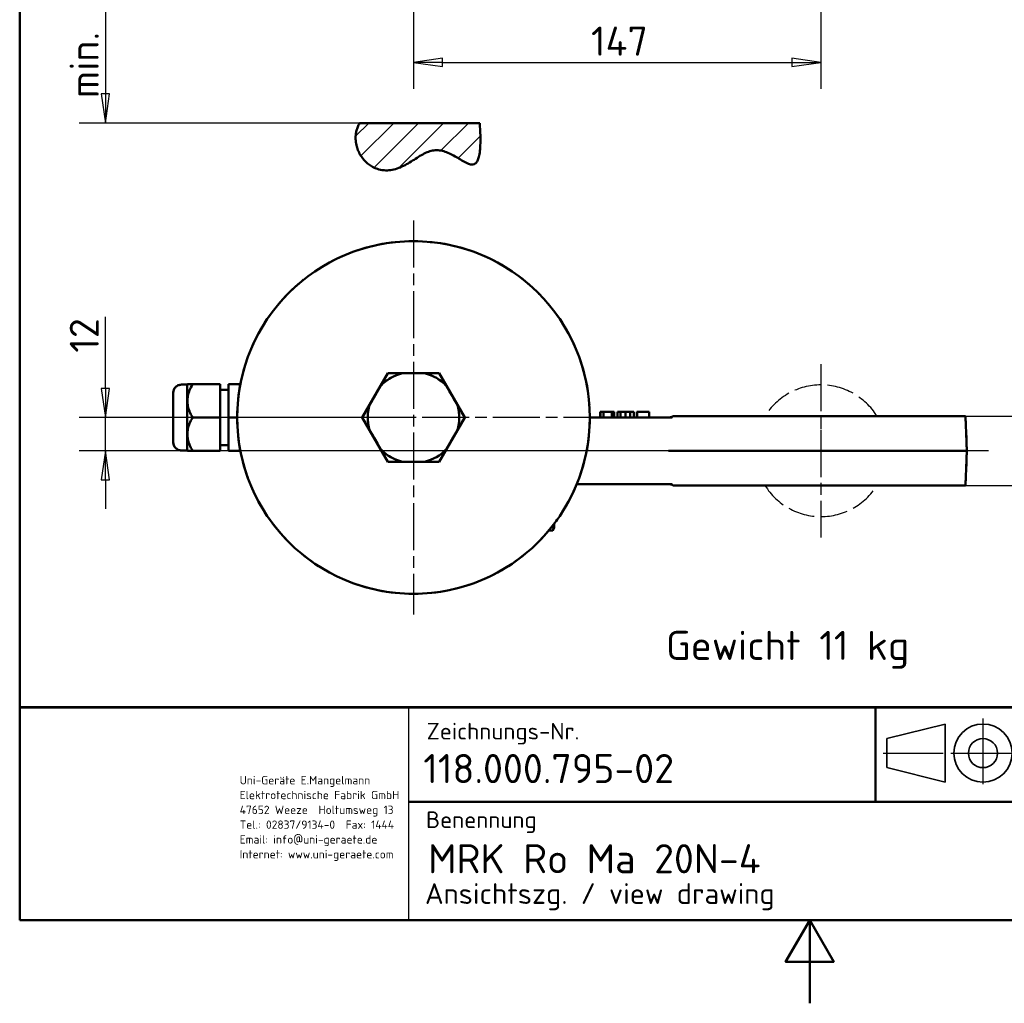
# Model space of a CAD drawing. Header units: millimetres. Extents: x 0 to 630, y 0 to 891.
# Tile 1 of 17: x 30 to 385, y 0 to 355. Entities that reach past the tile are written whole.
import ezdxf
from ezdxf.enums import TextEntityAlignment as Align

# ---------------------------------------------------------------- set-up
doc = ezdxf.new("R2010")
doc.units = ezdxf.units.MM
doc.header["$LTSCALE"] = 3
doc.header["$XCLIPFRAME"] = 0
for name, pattern in [('CHAIN', [0.3543, 0.2362, -0.0295, 0.0591, -0.0295]), ('DASHED', [0.2067, 0.1654, -0.0413]), ('LONG_DASH_DOTTED', [0.3001, 0.2362, -0.0295, 0.0049, -0.0295])]:
    doc.linetypes.add(name, pattern=pattern)
for name, color, linetype, lineweight in [('Bemaßungen(DIN)', 7, 'Continuous', 25), ('Mittelpunktmarkierung(DIN)', 4, 'CHAIN', 25), ('Rahmen_0', 179, 'Continuous', 50), ('Schraffur', 230, 'Continuous', 25), ('Sichtbare Kanten(DIN)', 7, 'Continuous', 50), ('Skizziergeometrie(DIN)', 179, 'Continuous', 50), ('Skizzierlinie(DIN)', 179, 'Continuous', 25), ('Symbole(DIN)', 179, 'Continuous', 25), ('Überlagerung [Formatvorlage Phantomlinien(DIN)]', 179, 'LONG_DASH_DOTTED', 50)]:
    doc.layers.add(name, color=color, linetype=linetype, lineweight=lineweight)
doc.styles.add('Aktuell-DIN', font='isocpeur.ttf')
doc.styles.add('STANDARD-BSI~0', font='isocpeur.ttf')
doc.dimstyles.new('STANDARD-DIN', dxfattribs={"dimscale": 3, "dimtxt": 3.5, "dimasz": 3.5, "dimexe": 3.175, "dimexo": 0, "dimgap": 0.8, "dimtad": 1, "dimrnd": 1e-08, "dimtxsty": 'STANDARD-BSI~0', "dimblk": 'Filled-1', "dimcen": 0.09, "dimdle": 10, "dimclrd": 5, "dimclre": 5, "dimclrt": 250, "dimadec": 1, "dimazin": 2, "dimtfac": 0.714286, "dimtdec": 3, "dimtmove": 0, "dimatfit": 3, "dimfxl": 1, "dimtolj": 1, "dimlwd": 25, "dimlwe": 25, "dimarcsym": 0})

# ---------------------------------------------------------------- blocks, each defined once
blk = doc.blocks.new('Ränder Default Border')
at = {"layer": 'Rahmen_0', "flags": 128}
for points in [[(10, 10), (10, 287), (200, 287), (200, 10), (10, 10)], [(105, 0), (105, 10), (102.11, 5), (107.89, 5), (105, 10)]]:
    blk.add_lwpolyline(points, dxfattribs=at)
blk = doc.blocks.new('Schriftfelder DIN-UNI-Doku')
at = {"layer": 'Skizziergeometrie(DIN)'}
for p, q in [((290.02, 125.63), (100.02, 125.63)), ((100.02, 125.63), (100.02, 100)), ((100.02, 125.59), (290, 125.59)), ((202.93, 125.59), (202.93, 114.22)), ((220.65, 100), (220.65, 125.59)), ((229.98, 125.63), (229.98, 112.18)), ((247.91, 125.59), (247.91, 112.18)), ((263.78, 112.18), (263.78, 125.59)), ((290, 100), (290, 125.59)), ((220.65, 121.23), (263.78, 121.23)), ((244.81, 117), (244.81, 117.4)), ((220.65, 116.55), (263.78, 116.55)), ((146.8, 114.22), (220.65, 114.22)), ((220.65, 112.18), (290, 112.18)), ((219.88, 108.5), (219.88, 108.75)), ((221.36, 107.91), (290, 107.91)), ((100.02, 100), (290, 100))]:
    blk.add_line(p, q, dxfattribs=at)
at = {"layer": 'Skizziergeometrie(DIN)', "lineweight": 35}
for p, q in [((211.31, 123.59), (204.31, 121.84)), ((211.31, 116.59), (211.31, 123.59)), ((204.31, 121.84), (204.31, 118.34)), ((204.31, 118.34), (211.31, 116.59))]:
    blk.add_line(p, q, dxfattribs=at)
at = {"layer": 'Skizziergeometrie(DIN)', "linetype": 'LONG_DASH_DOTTED', "lineweight": 25, "ltscale": 11.124033}
blk.add_line((215.86, 124.25), (215.86, 115.77), dxfattribs=at)
at = {"layer": 'Skizziergeometrie(DIN)', "linetype": 'LONG_DASH_DOTTED', "lineweight": 25, "ltscale": 10.229108}
blk.add_line((203.84, 120.09), (211.63, 120.09), dxfattribs=at)
at = {"layer": 'Skizziergeometrie(DIN)', "linetype": 'LONG_DASH_DOTTED', "lineweight": 25, "ltscale": 10.447887}
blk.add_line((211.99, 120.09), (219.95, 120.09), dxfattribs=at)
at = {"layer": 'Skizziergeometrie(DIN)', "lineweight": 35}
for radius in [3.5, 1.75]:
    blk.add_circle((215.86, 120.09), radius, dxfattribs=at)
at = {"layer": 'Skizzierlinie(DIN)', "linetype": 'Continuous'}
for p, q in [((146.8, 100), (146.8, 125.59)), ((229.98, 112.18), (229.98, 125.63)), ((220.65, 104.25), (263.01, 104.25)), ((263.01, 104.25), (290, 104.25))]:
    blk.add_line(p, q, dxfattribs=at)
at = {"layer": 'Symbole(DIN)', "color": 7, "char_height": 2, "style": 'Aktuell-DIN'}
for s, insert, width, attachment_point in [('\\fISOCPEUR|b0|i0;\\H2.0000;Zeichnungs-Nr.', (148.96, 123.73), 35.1459, 1), ('\\fISOCPEUR|b0|i0;\\H2.0000;Datum', (237.72, 121.52), 14.8011, 8), ('\\fISOCPEUR|b0|i0;\\H2.0000;Name', (254.79, 121.52), 17.2011, 8), ('\\fISOCPEUR|b0|i0;\\H2.0000;Maßstab', (272.07, 122), 10.7557, 1), ('\\fISOCPEUR|b0|i0;\\H2.0000;Bearb.', (221.41, 117.59), 8.5626, 7), ('\\fISOCPEUR|b0|i0;\\H2.0000;Gepr.', (221.64, 113.34), 8.3334, 7), ('\\fISOCPEUR|b0|i0;\\H2.0000;Benennung', (148.88, 113.08), 30, 1), ('\\fISOCPEUR|b0|i0;\\H2.0000;Schutzvermerk nach DIN 34 beachten.', (221.75, 103), 59.3373, 1)]:
    blk.add_mtext(s, dxfattribs=dict(at, insert=insert, width=width, attachment_point=attachment_point))
at = {"layer": 'Symbole(DIN)', "color": 179, "insert": (126.48, 117.33), "char_height": 1, "width": 20.2908, "attachment_point": 1, "line_spacing_factor": 1.068348, "style": 'Aktuell-DIN'}
blk.add_mtext('\\fISOCPEUR|b0|i0;\\H1.0000;Uni-Geräte E.Mangelmann\\PElektrotechnische Fabrik GmbH\\P47652 Weeze  Holtumsweg 13\\PTel.: 02837/9134-0  Fax: 1444\\PEmail: info@uni-geraete.de\\PInternet: www.uni-geraete.com', dxfattribs=at)
at = {"layer": 'Symbole(DIN)', "color": 7, "char_height": 2, "attachment_point": 7, "style": 'Aktuell-DIN'}
for s, insert in [('\\fISOCPEUR|b0|i0;\\H2.0000;Komm.-Nr.', (221.69, 109.64)), ('\\fISOCPEUR|b0|i0;\\H2.0000;Blatt', (221.83, 105.17)), ('\\fISOCPEUR|b0|i0;\\H2.0000;von', (253.65, 105.27))]:
    blk.add_mtext(s, dxfattribs=dict(at, insert=insert))
at = {"layer": 'Symbole(DIN)', "color": 7, "style": 'Aktuell-DIN'}
for tag, p in [('BAUTEILNUMMER', (148.56, 118.23)), ('TITEL', (149.13, 107.39))]:
    blk.add_attdef(tag, text='', height=3.5, dxfattribs=at).set_placement(p, align=Align.MIDDLE_LEFT)
for tag, p in [('ERSTELLUNGSDATUM', (230.24, 117.52)), ('AUTOR', (249.16, 117.55)), ('KONTROLLDATUM', (230.61, 113.27)), ('KONTROLLIERT_VON', (249.5, 113.1))]:
    blk.add_attdef(tag, text='', height=2, dxfattribs=at).set_placement(p, align=Align.BOTTOM_LEFT)
blk.add_attdef('FirstViewScale', text='', height=3.5, dxfattribs=at).set_placement((276.71, 117), align=Align.TOP_CENTER)
for tag, p in [('Blattnummer', (240.48, 106.09)), ('Blattgröße', (277.09, 105.87))]:
    blk.add_attdef(tag, text='', height=2, dxfattribs=at).set_placement(p, align=Align.MIDDLE_CENTER)
blk.add_attdef('BTL_BE2', text='', height=2.5, dxfattribs=at).set_placement((148.76, 104.45), align=Align.TOP_LEFT)
blk = doc.blocks.new('Filled-1')
at = {"color": 0}
for p, q in [((0, 0), (-1, 0.143)), ((-1, 0.143), (-1, -0.143)), ((-1, 0), (0, 0)), ((-1, -0.143), (0, 0))]:
    blk.add_line(p, q, dxfattribs=at)
at = {"color": 0, "flags": 128}
blk.add_lwpolyline([(-1, -0.143), (0, 0), (-1, 0.143), (-1, -0.143)], dxfattribs=at)
at = {"color": 0}
blk.add_solid([(-1, -0.143), (0, 0), (-1, 0.143), (-1, -0.143)], dxfattribs=at)
blk = doc.blocks.new('*D23')
at = {"layer": 'Bemaßungen(DIN)', "color": 5, "linetype": 'Continuous', "lineweight": 25}
for p, q in [((319.07, 469.58), (319.07, 329.96)), ((172.07, 363.8), (172.07, 329.96)), ((182.57, 339.49), (308.57, 339.49))]:
    blk.add_line(p, q, dxfattribs=at)
at = {"layer": 'Defpoints', "color": 0, "linetype": 'Continuous'}
for p in [(319.07, 469.58), (172.07, 363.8), (319.07, 339.49)]:
    blk.add_point(p, dxfattribs=at)
at = {"layer": 'Bemaßungen(DIN)', "color": 5, "linetype": 'Continuous', "lineweight": 25, "xscale": 10.5, "yscale": 10.5, "zscale": 10.5, "rotation": 180}
blk.add_blockref('Filled-1', (172.07, 339.49), dxfattribs=at)
at = {"layer": 'Bemaßungen(DIN)', "color": 5, "linetype": 'Continuous', "lineweight": 25, "xscale": 10.5, "yscale": 10.5, "zscale": 10.5}
blk.add_blockref('Filled-1', (319.07, 339.49), dxfattribs=at)
at = {"layer": 'Bemaßungen(DIN)', "color": 250, "linetype": 'Continuous', "lineweight": 25, "true_color": 0x3f3f3f, "insert": (236.12, 352.39), "char_height": 10.5, "attachment_point": 1, "style": 'STANDARD-BSI~0'}
blk.add_mtext('\\A1;147', dxfattribs=at)
blk = doc.blocks.new('*D24')
at = {"layer": 'Bemaßungen(DIN)', "color": 5, "linetype": 'Continuous', "lineweight": 25}
for p, q in [((401.18, 222.35), (401.18, 232.85)), ((320.72, 211.85), (410.71, 211.85)), ((401.18, 211.85), (401.18, 186.85)), ((320.72, 186.85), (410.71, 186.85)), ((401.18, 176.35), (401.18, 165.85))]:
    blk.add_line(p, q, dxfattribs=at)
at = {"layer": 'Defpoints', "color": 0, "linetype": 'Continuous'}
for p in [(320.72, 211.85), (320.72, 186.85), (401.18, 186.85)]:
    blk.add_point(p, dxfattribs=at)
at = {"layer": 'Bemaßungen(DIN)', "color": 5, "linetype": 'Continuous', "lineweight": 25, "xscale": 10.5, "yscale": 10.5, "zscale": 10.5}
for p, rotation in [((401.18, 211.85), 270), ((401.18, 186.85), 90)]:
    blk.add_blockref('Filled-1', p, dxfattribs=dict(at, rotation=rotation))
at = {"layer": 'Bemaßungen(DIN)', "color": 250, "linetype": 'Continuous', "lineweight": 25, "true_color": 0x3f3f3f, "insert": (388.28, 193.05), "char_height": 10.5, "attachment_point": 1, "rotation": 90, "style": 'STANDARD-BSI~0'}
blk.add_mtext('\\A1;25', dxfattribs=at)
blk = doc.blocks.new('*D27')
at = {"layer": 'Bemaßungen(DIN)', "color": 5, "linetype": 'Continuous', "lineweight": 25}
for p, q in [((60.95, 221.85), (60.95, 247.65)), ((172.07, 211.35), (51.42, 211.35)), ((60.95, 199.35), (60.95, 211.35)), ((319.07, 199.35), (51.42, 199.35)), ((60.95, 188.85), (60.95, 178.35))]:
    blk.add_line(p, q, dxfattribs=at)
at = {"layer": 'Defpoints', "color": 0, "linetype": 'Continuous'}
for p in [(172.07, 211.35), (60.95, 199.35), (319.07, 199.35)]:
    blk.add_point(p, dxfattribs=at)
at = {"layer": 'Bemaßungen(DIN)', "color": 5, "linetype": 'Continuous', "lineweight": 25, "xscale": 10.5, "yscale": 10.5, "zscale": 10.5}
for p, rotation in [((60.95, 211.35), 270), ((60.95, 199.35), 90)]:
    blk.add_blockref('Filled-1', p, dxfattribs=dict(at, rotation=rotation))
at = {"layer": 'Bemaßungen(DIN)', "color": 250, "linetype": 'Continuous', "lineweight": 25, "true_color": 0x3f3f3f, "insert": (48.05, 234.75), "char_height": 10.5, "attachment_point": 1, "rotation": 90, "style": 'STANDARD-BSI~0'}
blk.add_mtext('\\A1;12', dxfattribs=at)
blk = doc.blocks.new('*D28')
at = {"layer": 'Bemaßungen(DIN)', "color": 5, "linetype": 'Continuous', "lineweight": 25}
for p, q in [((156.25, 372.58), (51.42, 372.58)), ((60.95, 362.08), (60.95, 328.08)), ((152.61, 317.58), (51.42, 317.58))]:
    blk.add_line(p, q, dxfattribs=at)
at = {"layer": 'Defpoints', "color": 0, "linetype": 'Continuous'}
for p in [(156.25, 372.58), (60.95, 317.58), (152.61, 317.58)]:
    blk.add_point(p, dxfattribs=at)
at = {"layer": 'Bemaßungen(DIN)', "color": 5, "linetype": 'Continuous', "lineweight": 25, "xscale": 10.5, "yscale": 10.5, "zscale": 10.5}
for p, rotation in [((60.95, 372.58), 90), ((60.95, 317.58), 270)]:
    blk.add_blockref('Filled-1', p, dxfattribs=dict(at, rotation=rotation))
at = {"layer": 'Bemaßungen(DIN)', "color": 250, "linetype": 'Continuous', "lineweight": 25, "true_color": 0x3f3f3f, "insert": (48.04, 319.88), "char_height": 10.5, "attachment_point": 1, "rotation": 90, "style": 'STANDARD-BSI~0'}
blk.add_mtext('\\A1; min. 45', dxfattribs=at)

msp = doc.modelspace()

# ---------------------------------------------------------------- hatches: boundary and pattern name
at = {"layer": 'Schraffur'}
h = msp.add_hatch(dxfattribs=at)
h.set_pattern_fill('ANSI31', color=256, scale=50.8, style=0)
h.set_pattern_definition([(45, (0, 0), (-4.49013, 4.49013), [])])
edge = h.paths.add_edge_path()
edge.add_spline(control_points=[(195.991, 317.585), (197.96, 287.007), (177.016, 335.867), (172.078, 280.632), (146.533, 307.127), (152.612, 317.585)], knot_values=[0, 0, 0, 0, 0, 0.4953586, 1, 1, 1, 1, 1], degree=4, periodic=0)
edge.add_line((152.612, 317.585), (195.991, 317.585))

# ---------------------------------------------------------------- linework, layer by layer
msp.add_line((152.612, 317.585, 30), (195.991, 317.585, 30))
msp.add_open_spline([(195.991, 317.585), (197.96, 287.007), (177.016, 335.867), (172.078, 280.632), (146.533, 307.127), (152.612, 317.585)], degree=4, knots=[0, 0, 0, 0, 0, 0.4953586, 1, 1, 1, 1, 1])
at = {"layer": 'Mittelpunktmarkierung(DIN)', "linetype": 'CHAIN', "ltscale": 23.990969}
for p, q in [((172.074, 282.451), (172.074, 140.251)), ((319.074, 230.601), (319.074, 191.851)), ((243.174, 211.351), (77.985, 211.351)), ((319.074, 206.851), (319.074, 168.101)), ((379.515, 199.351), (205.156, 199.351))]:
    msp.add_line(p, q, dxfattribs=at)
at = {"layer": 'Mittelpunktmarkierung(DIN)', "linetype": 'CHAIN', "ltscale": 5.555937}
msp.add_line((326.574, 199.351), (311.574, 199.351), dxfattribs=at)
at = {"layer": 'Sichtbare Kanten(DIN)'}
for p, q in [((160.182, 222.753), (162.837, 227.351)), ((162.837, 227.351), (168.146, 227.351)), ((176.003, 227.351), (168.146, 227.351)), ((176.003, 227.351), (181.312, 227.351)), ((181.312, 227.351), (183.966, 222.753)), ((90.371, 223.208), (88.371, 223.208)), ((90.371, 223.208), (90.515, 223.351)), ((90.371, 223.208), (90.371, 199.495)), ((90.515, 223.351), (92.371, 223.351)), ((102.371, 223.351), (92.371, 223.351)), ((102.371, 211.351), (102.371, 223.351)), ((105.371, 221.351), (102.371, 221.351)), ((109.616, 223.351), (105.371, 223.351)), ((105.371, 223.351), (105.371, 211.351)), ((160.182, 222.753), (156.254, 215.949)), ((187.895, 215.949), (183.966, 222.753)), ((85.371, 202.495), (85.371, 220.208)), ((153.599, 211.351), (156.254, 215.949)), ((187.895, 215.949), (190.549, 211.351)), ((239.483, 213.351), (239.371, 213.351)), ((239.371, 211.351), (239.371, 213.351)), ((240.575, 213.351), (239.483, 213.351)), ((239.483, 211.351), (239.483, 213.351)), ((243.607, 213.351), (240.575, 213.351)), ((240.575, 211.351), (240.575, 213.351)), ((244.416, 213.351), (243.607, 213.351)), ((243.607, 211.351), (243.607, 213.351)), ((244.416, 211.351), (244.416, 213.351)), ((246.764, 213.351), (245.68, 213.351)), ((245.68, 211.351), (245.68, 213.351)), ((248.228, 213.351), (246.764, 213.351)), ((246.764, 211.351), (246.764, 213.351)), ((248.554, 213.351), (248.228, 213.351)), ((248.846, 213.351), (248.554, 213.351)), ((248.554, 211.351), (248.554, 213.351)), ((250.292, 213.351), (248.846, 213.351)), ((251.506, 213.351), (250.292, 213.351)), ((250.292, 211.351), (250.292, 213.351)), ((251.506, 211.351), (251.506, 213.351)), ((252.733, 213.351), (252.594, 213.351)), ((252.594, 211.351), (252.594, 213.351)), ((257.15, 213.351), (252.733, 213.351)), ((252.733, 211.351), (252.733, 213.351)), ((257.15, 211.351), (257.15, 213.351)), ((102.371, 211.351), (92.371, 211.351)), ((102.371, 199.351), (102.371, 211.351)), ((105.371, 211.351), (105.371, 199.351)), ((108.474, 211.351), (105.371, 211.351)), ((156.254, 206.753), (153.599, 211.351)), ((190.549, 211.351), (187.895, 206.753)), ((264.256, 211.351), (235.674, 211.351)), ((265.404, 211.351), (264.256, 211.351)), ((265.73, 211.851), (267.023, 211.851)), ((270.26, 211.851), (267.023, 211.851)), ((270.26, 211.851), (371.183, 211.851)), ((371.183, 211.851), (371.729, 199.351)), ((156.254, 206.753), (160.182, 199.949)), ((183.966, 199.949), (187.895, 206.753)), ((90.371, 199.495), (88.371, 199.495)), ((90.371, 199.495), (90.515, 199.351)), ((92.371, 199.351), (90.515, 199.351)), ((102.371, 199.351), (92.371, 199.351)), ((105.371, 201.351), (102.371, 201.351)), ((109.616, 199.351), (105.371, 199.351)), ((162.837, 195.351), (160.182, 199.949)), ((183.966, 199.949), (181.312, 195.351)), ((264.057, 199.351), (272.85, 199.351)), ((272.85, 199.351), (371.729, 199.351)), ((371.183, 186.851), (371.729, 199.351)), ((168.146, 195.351), (162.837, 195.351)), ((168.146, 195.351), (176.003, 195.351)), ((181.312, 195.351), (176.003, 195.351)), ((230.972, 187.351), (264.256, 187.351)), ((264.256, 187.351), (265.404, 187.351)), ((267.023, 186.851), (265.73, 186.851)), ((267.023, 186.851), (270.26, 186.851)), ((371.183, 186.851), (270.26, 186.851)), ((220.93, 170.633), (222.294, 170.633)), ((221.751, 171.638), (222.294, 171.638)), ((222.874, 171.638), (222.294, 170.633)), ((222.874, 171.638), (222.294, 171.638)), ((222.874, 171.638), (222.874, 173.085))]:
    msp.add_line(p, q, dxfattribs=at)
at = {"layer": 'Sichtbare Kanten(DIN)', "flags": 128}
for points in [[(92.371, 223.351), (92.056, 222.784), (91.774, 222.236), (91.525, 221.704), (91.306, 221.187), (91.116, 220.681), (90.953, 220.187), (90.818, 219.701), (90.708, 219.223), (90.623, 218.75), (90.563, 218.281), (90.527, 217.816), (90.515, 217.351), (90.527, 216.887), (90.563, 216.421), (90.623, 215.953), (90.708, 215.48), (90.818, 215.002), (90.953, 214.516), (91.116, 214.021), (91.306, 213.516), (91.525, 212.999), (91.774, 212.467), (92.056, 211.918), (92.371, 211.351)], [(92.371, 211.351), (92.056, 210.784), (91.774, 210.236), (91.525, 209.704), (91.306, 209.187), (91.116, 208.681), (90.953, 208.187), (90.818, 207.701), (90.708, 207.223), (90.623, 206.75), (90.563, 206.281), (90.527, 205.816), (90.515, 205.351), (90.527, 204.887), (90.563, 204.421), (90.623, 203.953), (90.708, 203.48), (90.818, 203.002), (90.953, 202.516), (91.116, 202.021), (91.306, 201.516), (91.525, 200.999), (91.774, 200.467), (92.056, 199.918), (92.371, 199.351)], [(222.294, 171.638), (222.31, 171.686), (222.325, 171.734), (222.341, 171.781), (222.356, 171.829), (222.371, 171.876), (222.385, 171.922), (222.4, 171.969), (222.414, 172.016), (222.428, 172.062), (222.441, 172.108), (222.455, 172.154), (222.468, 172.2), (222.481, 172.245), (222.494, 172.291), (222.506, 172.336), (222.519, 172.381), (222.531, 172.426), (222.543, 172.47), (222.554, 172.515), (222.566, 172.559), (222.577, 172.604), (222.588, 172.648), (222.599, 172.692), (222.609, 172.736)], [(222.294, 170.633), (222.319, 170.677), (222.344, 170.722), (222.369, 170.766), (222.392, 170.81), (222.416, 170.854), (222.438, 170.897), (222.46, 170.94), (222.481, 170.983), (222.502, 171.025), (222.522, 171.068), (222.541, 171.11), (222.56, 171.152), (222.578, 171.193), (222.596, 171.234), (222.613, 171.276), (222.63, 171.317), (222.646, 171.357), (222.661, 171.398), (222.676, 171.438), (222.69, 171.479), (222.704, 171.519), (222.717, 171.559), (222.73, 171.598), (222.742, 171.638)]]:
    msp.add_lwpolyline(points, dxfattribs=at)
at = {"layer": 'Sichtbare Kanten(DIN)'}
msp.add_circle((172.074, 211.351), 63.6, dxfattribs=at)
for centre, radius, start, end in [((172.074, 211.351), 16.475, 103.79475, 136.20525), ((172.074, 211.351), 16.475, 43.79475, 76.20525), ((88.371, 220.208), 3, 90, 180), ((172.074, 211.351), 16.475, 163.79475, 196.20525), ((172.074, 211.351), 16.475, 343.79475, 16.20525), ((264.071, 214.351), 3, 270, 303.55731), ((88.371, 202.495), 3, 180, 270), ((172.074, 211.351), 16.475, 223.79475, 256.20525), ((172.074, 211.351), 16.475, 283.79475, 316.20525), ((264.071, 184.351), 3, 56.44269, 90)]:
    msp.add_arc(centre, radius, start, end, dxfattribs=at)
at = {"layer": 'Skizziergeometrie(DIN)'}
msp.add_line((152.612, 317.585), (195.991, 317.585), dxfattribs=at)
msp.add_open_spline([(152.612, 317.585), (146.533, 307.127), (172.078, 280.632), (177.016, 335.867), (197.96, 287.007), (195.991, 317.585)], degree=4, knots=[0, 0, 0, 0, 0, 0.5046414, 1, 1, 1, 1, 1], dxfattribs=at)
at = {"layer": 'Überlagerung [Formatvorlage Phantomlinien(DIN)]', "ltscale": 2.486325}
for p, q in [((160.182, 222.753), (162.837, 227.351)), ((181.312, 227.351), (183.966, 222.753)), ((162.837, 195.351), (160.182, 199.949)), ((183.966, 199.949), (181.312, 195.351))]:
    msp.add_line(p, q, dxfattribs=at)
at = {"layer": 'Überlagerung [Formatvorlage Phantomlinien(DIN)]', "ltscale": 2.486324}
for p, q in [((162.837, 227.351), (168.146, 227.351)), ((176.003, 227.351), (181.312, 227.351)), ((153.599, 211.351), (156.254, 215.949)), ((187.895, 215.949), (190.549, 211.351)), ((156.254, 206.753), (153.599, 211.351)), ((190.549, 211.351), (187.895, 206.753)), ((168.146, 195.351), (162.837, 195.351)), ((181.312, 195.351), (176.003, 195.351))]:
    msp.add_line(p, q, dxfattribs=at)
at = {"layer": 'Überlagerung [Formatvorlage Phantomlinien(DIN)]', "ltscale": 3.435694}
for p, q in [((176.003, 227.351), (168.146, 227.351)), ((160.182, 222.753), (156.254, 215.949)), ((187.895, 215.949), (183.966, 222.753)), ((156.254, 206.753), (160.182, 199.949)), ((183.966, 199.949), (187.895, 206.753)), ((168.146, 195.351), (176.003, 195.351))]:
    msp.add_line(p, q, dxfattribs=at)
at = {"layer": 'Überlagerung [Formatvorlage Phantomlinien(DIN)]', "ltscale": 0.874499}
for p, q in [((90.371, 223.208), (88.371, 223.208)), ((239.371, 211.351), (239.371, 213.351)), ((239.483, 211.351), (239.483, 213.351)), ((240.575, 211.351), (240.575, 213.351)), ((243.607, 211.351), (243.607, 213.351)), ((244.416, 211.351), (244.416, 213.351)), ((245.68, 211.351), (245.68, 213.351)), ((246.764, 211.351), (246.764, 213.351)), ((248.554, 211.351), (248.554, 213.351)), ((250.292, 211.351), (250.292, 213.351)), ((251.506, 211.351), (251.506, 213.351)), ((252.594, 211.351), (252.594, 213.351)), ((252.733, 211.351), (252.733, 213.351)), ((257.15, 211.351), (257.15, 213.351)), ((90.371, 199.495), (88.371, 199.495))]:
    msp.add_line(p, q, dxfattribs=at)
at = {"layer": 'Überlagerung [Formatvorlage Phantomlinien(DIN)]', "ltscale": 0.088703}
for p, q in [((90.371, 223.208), (90.515, 223.351)), ((90.371, 199.495), (90.515, 199.351))]:
    msp.add_line(p, q, dxfattribs=at)
at = {"layer": 'Überlagerung [Formatvorlage Phantomlinien(DIN)]', "ltscale": 16.288433}
msp.add_line((90.371, 223.208), (90.371, 199.495), dxfattribs=at)
at = {"layer": 'Überlagerung [Formatvorlage Phantomlinien(DIN)]', "ltscale": 3.16549}
for p, q in [((90.515, 223.351), (92.371, 223.351)), ((92.371, 199.351), (90.515, 199.351))]:
    msp.add_line(p, q, dxfattribs=at)
at = {"layer": 'Überlagerung [Formatvorlage Phantomlinien(DIN)]', "ltscale": 4.372896}
for p, q in [((102.371, 223.351), (92.371, 223.351)), ((102.371, 211.351), (92.371, 211.351)), ((102.371, 199.351), (92.371, 199.351))]:
    msp.add_line(p, q, dxfattribs=at)
at = {"layer": 'Überlagerung [Formatvorlage Phantomlinien(DIN)]', "ltscale": 6.0593}
for p, q in [((102.371, 211.351), (102.371, 223.351)), ((105.371, 223.351), (105.371, 211.351)), ((102.371, 199.351), (102.371, 211.351)), ((105.371, 211.351), (105.371, 199.351))]:
    msp.add_line(p, q, dxfattribs=at)
at = {"layer": 'Überlagerung [Formatvorlage Phantomlinien(DIN)]', "ltscale": 1.311799}
for p, q in [((105.371, 221.351), (102.371, 221.351)), ((105.371, 201.351), (102.371, 201.351))]:
    msp.add_line(p, q, dxfattribs=at)
at = {"layer": 'Überlagerung [Formatvorlage Phantomlinien(DIN)]', "ltscale": 1.856347}
for p, q in [((109.616, 223.351), (105.371, 223.351)), ((109.616, 199.351), (105.371, 199.351))]:
    msp.add_line(p, q, dxfattribs=at)
at = {"layer": 'Überlagerung [Formatvorlage Phantomlinien(DIN)]', "ltscale": 12.166983}
msp.add_line((85.371, 202.495), (85.371, 220.208), dxfattribs=at)
at = {"layer": 'Überlagerung [Formatvorlage Phantomlinien(DIN)]', "ltscale": 0.082228}
msp.add_line((239.483, 213.351), (239.371, 213.351), dxfattribs=at)
at = {"layer": 'Überlagerung [Formatvorlage Phantomlinien(DIN)]', "ltscale": 0.477696}
msp.add_line((240.575, 213.351), (239.483, 213.351), dxfattribs=at)
at = {"layer": 'Überlagerung [Formatvorlage Phantomlinien(DIN)]', "ltscale": 1.871752}
msp.add_line((243.607, 213.351), (240.575, 213.351), dxfattribs=at)
at = {"layer": 'Überlagerung [Formatvorlage Phantomlinien(DIN)]', "ltscale": 0.353673}
msp.add_line((244.416, 213.351), (243.607, 213.351), dxfattribs=at)
at = {"layer": 'Überlagerung [Formatvorlage Phantomlinien(DIN)]', "ltscale": 0.47363}
msp.add_line((246.764, 213.351), (245.68, 213.351), dxfattribs=at)
at = {"layer": 'Überlagerung [Formatvorlage Phantomlinien(DIN)]', "ltscale": 1.963567}
msp.add_line((248.228, 213.351), (246.764, 213.351), dxfattribs=at)
at = {"layer": 'Überlagerung [Formatvorlage Phantomlinien(DIN)]', "ltscale": 0.449979}
msp.add_line((248.554, 213.351), (248.228, 213.351), dxfattribs=at)
at = {"layer": 'Überlagerung [Formatvorlage Phantomlinien(DIN)]', "ltscale": 0.414617}
msp.add_line((248.846, 213.351), (248.554, 213.351), dxfattribs=at)
at = {"layer": 'Überlagerung [Formatvorlage Phantomlinien(DIN)]', "ltscale": 1.991751}
msp.add_line((250.292, 213.351), (248.846, 213.351), dxfattribs=at)
at = {"layer": 'Überlagerung [Formatvorlage Phantomlinien(DIN)]', "ltscale": 0.530559}
msp.add_line((251.506, 213.351), (250.292, 213.351), dxfattribs=at)
at = {"layer": 'Überlagerung [Formatvorlage Phantomlinien(DIN)]', "ltscale": 0.060895}
msp.add_line((252.733, 213.351), (252.594, 213.351), dxfattribs=at)
at = {"layer": 'Überlagerung [Formatvorlage Phantomlinien(DIN)]', "ltscale": 1.931417}
msp.add_line((257.15, 213.351), (252.733, 213.351), dxfattribs=at)
at = {"layer": 'Überlagerung [Formatvorlage Phantomlinien(DIN)]', "ltscale": 1.356804}
msp.add_line((108.474, 211.351), (105.371, 211.351), dxfattribs=at)
at = {"layer": 'Überlagerung [Formatvorlage Phantomlinien(DIN)]', "ltscale": 12.498949}
msp.add_line((264.256, 211.351), (235.674, 211.351), dxfattribs=at)
at = {"layer": 'Überlagerung [Formatvorlage Phantomlinien(DIN)]', "ltscale": 0.502249}
for p, q in [((265.404, 211.351), (264.256, 211.351)), ((264.256, 187.351), (265.404, 187.351))]:
    msp.add_line(p, q, dxfattribs=at)
at = {"layer": 'Überlagerung [Formatvorlage Phantomlinien(DIN)]', "ltscale": 5.146433}
for p, q in [((265.73, 211.851), (267.023, 211.851)), ((267.023, 186.851), (265.73, 186.851))]:
    msp.add_line(p, q, dxfattribs=at)
at = {"layer": 'Überlagerung [Formatvorlage Phantomlinien(DIN)]', "ltscale": 3.209372}
msp.add_line((270.26, 211.851), (267.023, 211.851), dxfattribs=at)
at = {"layer": 'Überlagerung [Formatvorlage Phantomlinien(DIN)]', "ltscale": 53.713936}
for p, q in [((270.26, 211.851), (371.183, 211.851)), ((371.183, 186.851), (270.26, 186.851))]:
    msp.add_line(p, q, dxfattribs=at)
at = {"layer": 'Überlagerung [Formatvorlage Phantomlinien(DIN)]', "ltscale": 5.471352}
for p in [(371.183, 211.851), (371.183, 186.851)]:
    msp.add_line(p, (371.729, 199.351), dxfattribs=at)
at = {"layer": 'Überlagerung [Formatvorlage Phantomlinien(DIN)]', "ltscale": 4.691086}
msp.add_line((264.057, 199.351), (272.85, 199.351), dxfattribs=at)
at = {"layer": 'Überlagerung [Formatvorlage Phantomlinien(DIN)]', "ltscale": 51.510685}
msp.add_line((272.85, 199.351), (371.729, 199.351), dxfattribs=at)
at = {"layer": 'Überlagerung [Formatvorlage Phantomlinien(DIN)]', "ltscale": 14.555184}
msp.add_line((230.972, 187.351), (264.256, 187.351), dxfattribs=at)
at = {"layer": 'Überlagerung [Formatvorlage Phantomlinien(DIN)]', "ltscale": 3.209358}
msp.add_line((267.023, 186.851), (270.26, 186.851), dxfattribs=at)
at = {"layer": 'Überlagerung [Formatvorlage Phantomlinien(DIN)]', "ltscale": 0.596024}
msp.add_line((220.93, 170.633), (222.294, 170.633), dxfattribs=at)
at = {"layer": 'Überlagerung [Formatvorlage Phantomlinien(DIN)]', "ltscale": 0.237079}
msp.add_line((221.751, 171.638), (222.294, 171.638), dxfattribs=at)
at = {"layer": 'Überlagerung [Formatvorlage Phantomlinien(DIN)]', "ltscale": 0.507654}
msp.add_line((222.874, 171.638), (222.294, 170.633), dxfattribs=at)
at = {"layer": 'Überlagerung [Formatvorlage Phantomlinien(DIN)]', "ltscale": 1.666118}
msp.add_line((222.874, 171.638), (222.294, 171.638), dxfattribs=at)
at = {"layer": 'Überlagerung [Formatvorlage Phantomlinien(DIN)]', "ltscale": 1.933546}
msp.add_line((222.874, 171.638), (222.874, 173.085), dxfattribs=at)
at = {"layer": 'Überlagerung [Formatvorlage Phantomlinien(DIN)]', "ltscale": 6.330788, "flags": 128}
for points in [[(92.371, 223.351), (92.056, 222.784), (91.774, 222.236), (91.525, 221.704), (91.306, 221.187), (91.116, 220.681), (90.953, 220.187), (90.818, 219.701), (90.708, 219.223), (90.623, 218.75), (90.563, 218.281), (90.527, 217.816), (90.515, 217.351), (90.527, 216.887), (90.563, 216.421), (90.623, 215.953), (90.708, 215.48), (90.818, 215.002), (90.953, 214.516), (91.116, 214.021), (91.306, 213.516), (91.525, 212.999), (91.774, 212.467), (92.056, 211.918), (92.371, 211.351)], [(92.371, 211.351), (92.056, 210.784), (91.774, 210.236), (91.525, 209.704), (91.306, 209.187), (91.116, 208.681), (90.953, 208.187), (90.818, 207.701), (90.708, 207.223), (90.623, 206.75), (90.563, 206.281), (90.527, 205.816), (90.515, 205.351), (90.527, 204.887), (90.563, 204.421), (90.623, 203.953), (90.708, 203.48), (90.818, 203.002), (90.953, 202.516), (91.116, 202.021), (91.306, 201.516), (91.525, 200.999), (91.774, 200.467), (92.056, 199.918), (92.371, 199.351)]]:
    msp.add_lwpolyline(points, dxfattribs=at)
at = {"layer": 'Überlagerung [Formatvorlage Phantomlinien(DIN)]', "ltscale": 0.57123, "flags": 128}
msp.add_lwpolyline([(222.294, 171.638), (222.31, 171.686), (222.325, 171.734), (222.341, 171.781), (222.356, 171.829), (222.371, 171.876), (222.385, 171.922), (222.4, 171.969), (222.414, 172.016), (222.428, 172.062), (222.441, 172.108), (222.455, 172.154), (222.468, 172.2), (222.481, 172.245), (222.494, 172.291), (222.506, 172.336), (222.519, 172.381), (222.531, 172.426), (222.543, 172.47), (222.554, 172.515), (222.566, 172.559), (222.577, 172.604), (222.588, 172.648), (222.599, 172.692), (222.609, 172.736)], dxfattribs=at)
at = {"layer": 'Überlagerung [Formatvorlage Phantomlinien(DIN)]', "ltscale": 0.901592, "flags": 128}
msp.add_lwpolyline([(222.294, 170.633), (222.319, 170.677), (222.344, 170.722), (222.369, 170.766), (222.392, 170.81), (222.416, 170.854), (222.438, 170.897), (222.46, 170.94), (222.481, 170.983), (222.502, 171.025), (222.522, 171.068), (222.541, 171.11), (222.56, 171.152), (222.578, 171.193), (222.596, 171.234), (222.613, 171.276), (222.63, 171.317), (222.646, 171.357), (222.661, 171.398), (222.676, 171.438), (222.69, 171.479), (222.704, 171.519), (222.717, 171.559), (222.73, 171.598), (222.742, 171.638)], dxfattribs=at)
at = {"layer": 'Überlagerung [Formatvorlage Phantomlinien(DIN)]', "ltscale": 49.318199}
msp.add_circle((172.074, 211.351), 63.6, dxfattribs=at)
at = {"layer": 'Überlagerung [Formatvorlage Phantomlinien(DIN)]', "ltscale": 4.075327}
for start, end in [(103.79475, 136.20525), (43.79475, 76.20525), (163.79475, 196.20525), (343.79475, 16.20525), (223.79475, 256.20525), (283.79475, 316.20525)]:
    msp.add_arc((172.074, 211.351), 16.475, start, end, dxfattribs=at)
at = {"layer": 'Überlagerung [Formatvorlage Phantomlinien(DIN)]', "ltscale": 2.060626}
for centre, start, end in [((88.371, 220.208), 90, 180), ((88.371, 202.495), 180, 270)]:
    msp.add_arc(centre, 3, start, end, dxfattribs=at)
at = {"layer": 'Überlagerung [Formatvorlage Phantomlinien(DIN)]', "linetype": 'DASHED', "lineweight": 25, "ltscale": 19.466774}
for start, end in [(31.75686, 148.24314), (211.75686, 328.24314)]:
    msp.add_arc((319.074, 199.351), 23.75, start, end, dxfattribs=at)
at = {"layer": 'Überlagerung [Formatvorlage Phantomlinien(DIN)]', "ltscale": 0.76826}
for centre, start, end in [((264.071, 214.351), 270, 303.55731), ((264.071, 184.351), 56.44269, 90)]:
    msp.add_arc(centre, 3, start, end, dxfattribs=at)

# ---------------------------------------------------------------- block references
at = {"xscale": 3, "yscale": 3, "zscale": 3}
msp.add_blockref('Ränder Default Border', (0, 0), dxfattribs=at)
msp.add_blockref('Schriftfelder DIN-UNI-Doku', (-270.068, -270), dxfattribs=at).add_auto_attribs({'BAUTEILNUMMER': '118.000.795-02', 'TITEL': 'MRK Ro Ma 20N-4', 'ERSTELLUNGSDATUM': '20.01.2010', 'AUTOR': 'Hillebrandt', 'KONTROLLIERT_VON': 'Hi', 'KONTROLLDATUM': '26.01.2010', 'Blattnummer': '1 ', 'Blattgröße': 'A4', 'FirstViewScale': '1:3', 'BTL_BE2': 'Ansichtszg. / view drawing         '})

# ---------------------------------------------------------------- texts
at = {"layer": 'Symbole(DIN)', "color": 7, "insert": (263.169, 134.382), "char_height": 10.5, "width": 86.07468, "attachment_point": 1, "style": 'Aktuell-DIN'}
msp.add_mtext('{Gewicht 11 kg}', dxfattribs=at)

# ---------------------------------------------------------------- dimensions: what is measured, and where the dimension line sits
at = {"layer": 'Bemaßungen(DIN)', "color": 5, "linetype": 'Continuous', "lineweight": 25, "true_color": 0x0000ff}
for base, p1, p2, angle, picture, middle in [((319.074, 339.489), (172.074, 363.796), (319.074, 469.585), 180, '*D23', (245.574, 339.489)), ((60.946, 199.351), (172.074, 211.351), (319.074, 199.351), 90, '*D27', (60.946, 240.001)), ((401.183, 186.851), (320.722, 211.851), (320.722, 186.851), 90, '*D24', (401.183, 199.351))]:
    dim = msp.add_linear_dim(base=base, p1=p1, p2=p2, angle=angle, dimstyle='STANDARD-DIN', override={"dimdec": 2, "dimtp": 0, "dimtm": 0, "dimtdec": 3, "dimatfit": 2}, dxfattribs=at)
    dim.commit()
    dim.dimension.update_dxf_attribs({"geometry": picture, "text_midpoint": middle, "dimtype": 160})
dim = msp.add_linear_dim(base=(60.946, 317.585), p1=(156.254, 372.585), p2=(152.612, 317.585), angle=270, text=' min. 45', dimstyle='STANDARD-DIN', override={"dimdec": 2, "dimtp": 0, "dimtm": 0, "dimtdec": 3, "dimatfit": 2}, dxfattribs=at)
dim.commit()
dim.dimension.update_dxf_attribs({"geometry": '*D28', "text_midpoint": (60.946, 345.085), "dimtype": 160})

doc.saveas('drawing.dxf')
